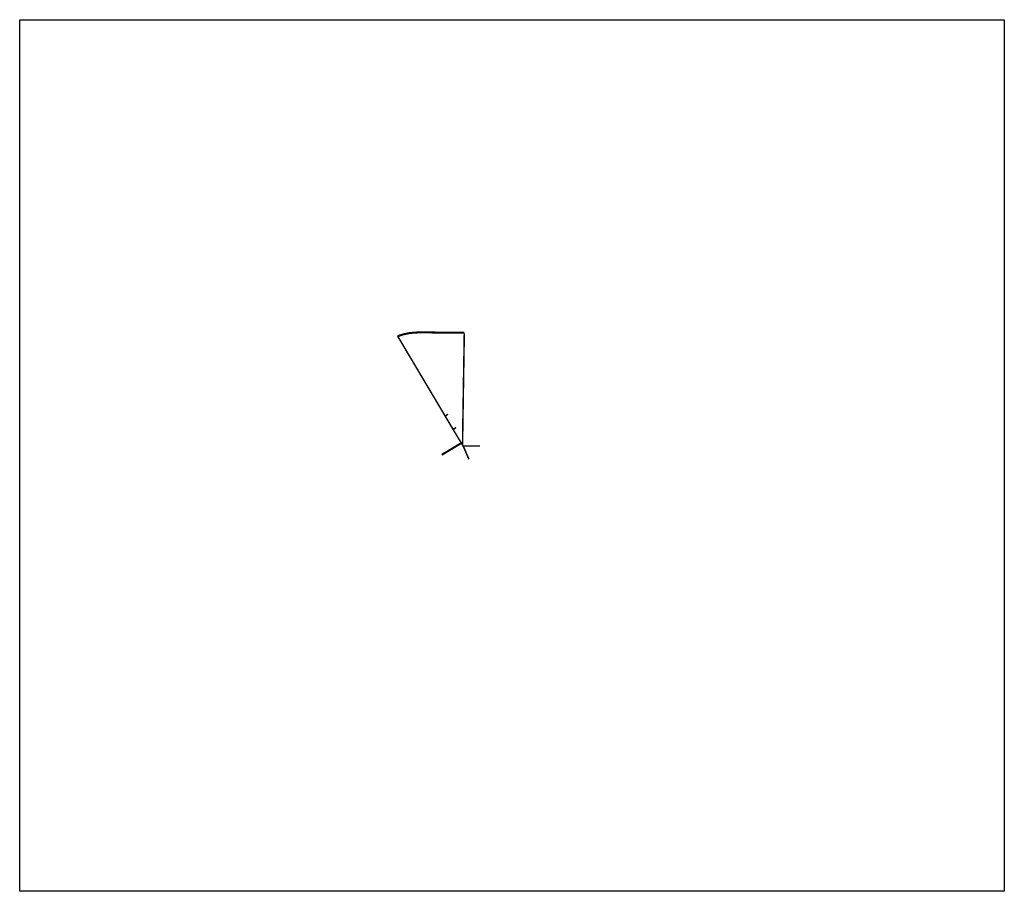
# Model space of a CAD drawing. Header units: feet. Extents: x 1486787 to 1506243, y 328300 to 345517.
import ezdxf

# ---------------------------------------------------------------- set-up
doc = ezdxf.new("R2010")
doc.units = ezdxf.units.FT
doc.header["$MEASUREMENT"] = 0
doc.layers.add('DR_P_Storm_Sewer', color=1, linetype='Continuous', true_color=0xff0000)
doc.layers.add('SC_Scratch1', color=1, linetype='Continuous')
doc.layers.add('SH_Text', color=9, linetype='Continuous')

msp = doc.modelspace()

# ---------------------------------------------------------------- linework, layer by layer
at = {"layer": 'DR_P_Storm_Sewer', "color": 3, "const_width": 40, "flags": 128}
msp.add_lwpolyline([(1495572, 339334), (1494698, 339340, 0.059619), (1494385, 339306), (1494256, 339267)], format="xyb", dxfattribs=at)
at = {"layer": 'DR_P_Storm_Sewer', "color": 3, "flags": 128}
for points, const_width in [([(1495535, 337453), (1495565, 339323)], 15), ([(1495550, 337453), (1495580, 339323)], 15), ([(1494261, 339272), (1495492, 337202)], 15), ([(1495534, 337349), (1495535, 337453)], 15), ([(1495549, 337348), (1495550, 337453)], 15), ([(1495487, 337199), (1495498, 337183), (1495557, 337082), (1495663, 336835)], 30), ([(1495538, 337120), (1495542, 337348)], 30), ([(1495128, 336922), (1495505, 337149)], 40), ([(1495880, 337096), (1495556, 337096)], 30)]:
    msp.add_lwpolyline(points, dxfattribs=dict(at, const_width=const_width))
at = {"layer": 'DR_P_Storm_Sewer', "color": 30, "const_width": 15, "flags": 128}
msp.add_lwpolyline([(1494248, 339264), (1495372, 337375)], dxfattribs=at)
at = {"layer": 'DR_P_Storm_Sewer', "const_width": 15, "flags": 128}
msp.add_lwpolyline([(1495372, 337375), (1495480, 337194)], dxfattribs=at)
at = {"layer": 'SC_Scratch1'}
msp.add_lwpolyline([(1486787, 345517), (1506243, 345517), (1506243, 328300), (1486787, 328300)], close=True, dxfattribs=at)
at = {"layer": 'SH_Text', "const_width": 30, "flags": 128}
for points in [[(1495253, 337725), (1495201, 337692)], [(1495410, 337461), (1495358, 337428)]]:
    msp.add_lwpolyline(points, dxfattribs=at)

doc.saveas('drawing.dxf')
